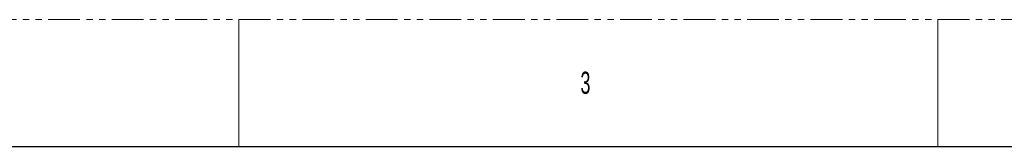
# Model space of a CAD drawing. Header units: millimetres. Extents: x 0 to 1118, y 0 to 864.
# Tile 116 of 156: x 655 to 852, y 838 to 864. Entities that reach past the tile are written whole.
import ezdxf

# ---------------------------------------------------------------- set-up
doc = ezdxf.new("R2010")
doc.units = ezdxf.units.MM
doc.linetypes.add('PHANTOM', pattern=[12.7, 6.35, -1.27, 1.27, -1.27, 1.27, -1.27])
doc.styles.add('SLDTEXTSTYLE0', font='TXT', dxfattribs={"width": 0.6})

msp = doc.modelspace()

# ---------------------------------------------------------------- linework, layer by layer
at = {"color": 7, "linetype": 'PHANTOM', "lineweight": 0}
msp.add_line((0, 863.6), (1117.6, 863.6), dxfattribs=at)
at = {"color": 7, "linetype": 'Continuous', "lineweight": 0}
for p, q in [((698.5, 863.6), (698.5, 838.2)), ((838.2, 863.6), (838.2, 838.2))]:
    msp.add_line(p, q, dxfattribs=at)
at = {"color": 7, "linetype": 'Continuous', "lineweight": 30}
msp.add_line((12.7, 838.2), (1104.9, 838.2), dxfattribs=at)

# ---------------------------------------------------------------- texts
at = {"color": 7, "linetype": 'Continuous', "lineweight": 0, "insert": (766.79, 853.17), "char_height": 4.45, "attachment_point": 1, "style": 'SLDTEXTSTYLE0'}
msp.add_mtext('3', dxfattribs=at)

doc.saveas('drawing.dxf')
